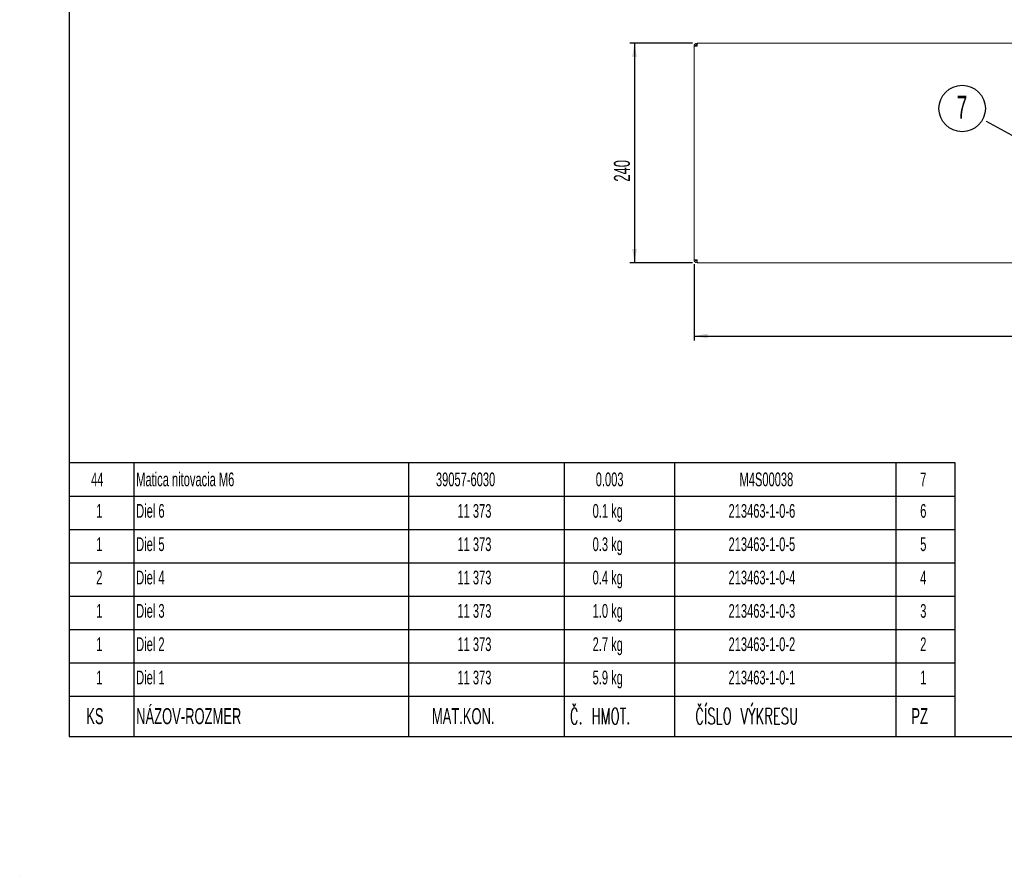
# Model space of a CAD drawing. Header units: millimetres. Extents: x -6 to 587, y -26 to 415.
# Tile 1 of 7: x -6 to 209, y -26 to 162. Entities that reach past the tile are written whole.
import ezdxf

# ---------------------------------------------------------------- set-up
doc = ezdxf.new("R2010")
doc.units = ezdxf.units.MM
doc.layers.add('KOTY', color=96, linetype='Continuous')
doc.layers.add('RAMIK', color=7, linetype='Continuous')
doc.styles.add('SLDTEXTSTYLE0', font='TXT', dxfattribs={"width": 0.605})
doc.styles.add('SLDTEXTSTYLE1', font='TXT', dxfattribs={"width": 0.605, "bigfont": 'bigfont'})
doc.dimstyles.new('SLDDIMSTYLE0', dxfattribs={"dimtxt": 0, "dimasz": 3, "dimexe": 0, "dimexo": 0.0625, "dimgap": 0, "dimtad": 0, "dimtih": 1, "dimtoh": 1, "dimdec": 0, "dimrnd": 1e-09, "dimzin": 0, "dimdsep": 46, "dimtxsty": 'Standard', "dimsah": 1, "dimcen": 0.09, "dimadec": 0, "dimazin": 0, "dimtfac": 3, "dimtdec": 0, "dimtofl": 0, "dimtmove": 0, "dimatfit": 3, "dimfxl": 0, "dimfrac": 2, "dimtolj": 1, "dimtzin": 0, "dimarcsym": 0})
doc.dimstyles.new('SLDDIMSTYLE1', dxfattribs={"dimtxt": 3.5, "dimasz": 3, "dimexe": 0, "dimexo": 0.0625, "dimgap": 0.875, "dimtad": 1, "dimdec": 1, "dimlfac": 5, "dimrnd": 1e-09, "dimzin": 12, "dimdsep": 46, "dimtxsty": 'SLDTEXTSTYLE0', "dimsah": 1, "dimcen": 0.09, "dimadec": 0, "dimazin": 3, "dimtfac": 1, "dimtdec": 1, "dimtofl": 0, "dimtmove": 0, "dimatfit": 3, "dimfxl": 0, "dimfrac": 2, "dimtolj": 1, "dimtzin": 12, "dimarcsym": 0})

# ---------------------------------------------------------------- blocks, each defined once
blk = doc.blocks.new('SW_TABLEANNOTATION_0')
at = {"layer": 'KOTY', "color": 0}
for p, q in [((0, 0), (0, -59.82)), ((193.6, 0), (0, 0)), ((14.14, 0), (14.14, -50.97)), ((74.14, 0), (74.14, -50.97)), ((108.14, 0), (108.14, -50.97)), ((132.29, 0), (132.29, -50.97)), ((180.6, 0), (180.6, -50.97)), ((193.6, -59.82), (193.6, 0)), ((0, -7.28), (193.6, -7.28)), ((0, -14.56), (193.6, -14.56)), ((0, -21.84), (193.6, -21.84)), ((0, -29.12), (193.6, -29.12)), ((0, -36.41), (193.6, -36.41)), ((0, -43.69), (193.6, -43.69)), ((0, -50.97), (193.6, -50.97)), ((14.14, -50.97), (14.14, -59.82)), ((74.14, -50.97), (74.14, -59.82)), ((108.14, -50.97), (108.14, -59.82)), ((132.29, -50.97), (132.29, -59.82)), ((180.6, -50.97), (180.6, -59.82)), ((0, -59.82), (193.6, -59.82))]:
    blk.add_line(p, q, dxfattribs=at)
at = {"layer": 'KOTY', "color": 0, "attachment_point": 1}
for s, insert, char_height, style in [('44', (4.78, -2.11), 3, 'SLDTEXTSTYLE0'), ('Matica nitovacia M6', (14.64, -2.11), 3, 'SLDTEXTSTYLE0'), ('39057-6030', (80.14, -2.11), 3, 'SLDTEXTSTYLE0'), ('0.003', (115.06, -2.11), 3, 'SLDTEXTSTYLE0'), ('M4S00038', (146.48, -2.11), 3, 'SLDTEXTSTYLE0'), ('7', (185.96, -2.11), 3, 'SLDTEXTSTYLE0'), ('1', (5.92, -8.99), 3, 'SLDTEXTSTYLE0'), ('Diel 6', (14.64, -8.99), 3, 'SLDTEXTSTYLE0'), ('11 373', (84.84, -8.99), 3, 'SLDTEXTSTYLE0'), ('0.1 kg', (114.38, -8.99), 3, 'SLDTEXTSTYLE0'), ('213463-1-0-6', (144.08, -8.99), 3, 'SLDTEXTSTYLE0'), ('6', (185.96, -8.99), 3, 'SLDTEXTSTYLE0'), ('1', (5.92, -16.27), 3, 'SLDTEXTSTYLE0'), ('Diel 5', (14.64, -16.27), 3, 'SLDTEXTSTYLE0'), ('11 373', (84.84, -16.27), 3, 'SLDTEXTSTYLE0'), ('0.3 kg', (114.38, -16.27), 3, 'SLDTEXTSTYLE0'), ('213463-1-0-5', (144.08, -16.27), 3, 'SLDTEXTSTYLE0'), ('5', (185.96, -16.27), 3, 'SLDTEXTSTYLE0'), ('2', (5.92, -23.55), 3, 'SLDTEXTSTYLE0'), ('Diel 4', (14.64, -23.55), 3, 'SLDTEXTSTYLE0'), ('11 373', (84.84, -23.55), 3, 'SLDTEXTSTYLE0'), ('0.4 kg', (114.38, -23.55), 3, 'SLDTEXTSTYLE0'), ('213463-1-0-4', (144.08, -23.55), 3, 'SLDTEXTSTYLE0'), ('4', (185.96, -23.55), 3, 'SLDTEXTSTYLE0'), ('1', (5.92, -30.84), 3, 'SLDTEXTSTYLE0'), ('Diel 3', (14.64, -30.84), 3, 'SLDTEXTSTYLE0'), ('11 373', (84.84, -30.84), 3, 'SLDTEXTSTYLE0'), ('1.0 kg', (114.38, -30.84), 3, 'SLDTEXTSTYLE0'), ('213463-1-0-3', (144.08, -30.84), 3, 'SLDTEXTSTYLE0'), ('3', (185.96, -30.84), 3, 'SLDTEXTSTYLE0'), ('1', (5.92, -38.12), 3, 'SLDTEXTSTYLE0'), ('Diel 2', (14.64, -38.12), 3, 'SLDTEXTSTYLE0'), ('11 373', (84.84, -38.12), 3, 'SLDTEXTSTYLE0'), ('2.7 kg', (114.38, -38.12), 3, 'SLDTEXTSTYLE0'), ('213463-1-0-2', (144.08, -38.12), 3, 'SLDTEXTSTYLE0'), ('2', (185.96, -38.12), 3, 'SLDTEXTSTYLE0'), ('Diel 1', (14.64, -45.4), 3, 'SLDTEXTSTYLE0'), ('5.9 kg', (114.38, -45.4), 3, 'SLDTEXTSTYLE0'), ('1', (5.92, -45.4), 3, 'SLDTEXTSTYLE0'), ('11 373', (84.84, -45.4), 3, 'SLDTEXTSTYLE0'), ('213463-1-0-1', (144.08, -45.4), 3, 'SLDTEXTSTYLE0'), ('1', (185.96, -45.4), 3, 'SLDTEXTSTYLE0'), ('KS', (3.73, -53.59), 3.5, 'SLDTEXTSTYLE0'), ('NÁZOV-ROZMER', (14.64, -53.59), 3.5, 'SLDTEXTSTYLE0'), ('MAT.KON.', (79.26, -53.59), 3.5, 'SLDTEXTSTYLE0'), ('Č. HMOT.', (109.4, -53.59), 3.5, 'SLDTEXTSTYLE1'), ('ČÍSLO VÝKRESU', (136.81, -53.59), 3.5, 'SLDTEXTSTYLE1'), ('PZ', (184.03, -53.59), 3.5, 'SLDTEXTSTYLE0')]:
    blk.add_mtext(s, dxfattribs=dict(at, insert=insert, char_height=char_height, style=style))
blk = doc.blocks.new('*D73')
at = {"layer": 'KOTY'}
for p, q in [((141.54, 108.21), (141.54, 91.53)), ((390.54, 108.21), (390.54, 91.53)), ((141.54, 92.53), (390.54, 92.53))]:
    blk.add_line(p, q, dxfattribs=at)
for points in [[(141.54, 92.53), (144.54, 92.02), (144.54, 93.04)], [(390.54, 92.53), (387.54, 93.04), (387.54, 92.02)]]:
    blk.add_solid(points, dxfattribs=at)
at = {"layer": 'KOTY', "insert": (256.23, 97.04, 65.85), "char_height": 3.5, "attachment_point": 1, "style": 'SLDTEXTSTYLE0'}
blk.add_mtext('1245', dxfattribs=at)
blk = doc.blocks.new('*D74')
at = {"layer": 'KOTY'}
for p, q in [((141.22, 156.53), (127.54, 156.53)), ((128.54, 156.53), (128.54, 108.53)), ((141.22, 108.53), (127.54, 108.53))]:
    blk.add_line(p, q, dxfattribs=at)
for points in [[(128.54, 156.53), (128.03, 153.53), (129.05, 153.53)], [(128.54, 108.53), (129.05, 111.53), (128.03, 111.53)]]:
    blk.add_solid(points, dxfattribs=at)
at = {"layer": 'KOTY', "insert": (124.03, 126.27, 65.85), "char_height": 3.5, "attachment_point": 1, "rotation": 90, "style": 'SLDTEXTSTYLE0'}
blk.add_mtext('240', dxfattribs=at)
blk = doc.blocks.new('SW_NOTE_19')
at = {"layer": 'KOTY', "color": 0}
blk.add_circle((-5.28, 2.87), 5.08, dxfattribs=at)
at = {"layer": 'KOTY', "color": 0, "insert": (-5.32, 5.64), "char_height": 5, "attachment_point": 2, "style": 'SLDTEXTSTYLE0'}
blk.add_mtext('7', dxfattribs=at)

msp = doc.modelspace()

# ---------------------------------------------------------------- linework, layer by layer
at = {"color": 7, "linetype": 'Continuous', "lineweight": 15}
for p, q in [((141.544, 109.208), (141.544, 155.848)), ((142.224, 155.848), (141.544, 155.848)), ((142.224, 156.528), (142.224, 156.228)), ((142.267, 156.528), (142.224, 156.528)), ((142.267, 156.528), (389.822, 156.528)), ((141.544, 109.208), (142.224, 109.208)), ((141.864, 109.208), (142.218, 108.855)), ((142.224, 108.528), (142.224, 108.828)), ((142.224, 108.528), (142.267, 108.528)), ((389.822, 108.528), (142.267, 108.528))]:
    msp.add_line(p, q, dxfattribs=at)
at = {"color": 7, "linetype": 'Continuous', "lineweight": 0}
msp.add_line((-5.812, -25.514), (-5.812, -25.489), dxfattribs=at)
at = {"color": 7, "linetype": 'Continuous', "lineweight": 15, "flags": 128}
for points in [[(141.954, 156.114), (141.964, 156.118), (142.224, 156.208)], [(142.224, 108.848), (141.964, 108.938), (141.954, 108.943)]]:
    msp.add_lwpolyline(points, dxfattribs=at)
at = {"color": 7, "linetype": 'Continuous', "lineweight": 15}
for centre, radius, start, end in [((142.224, 155.848), 0.68, 89.99896, 180.00053), ((142.224, 155.848), 0.38, 89.9982, 180.00135), ((148.05, 155.826), 5.826, 173.07767, 179.78198), ((142.224, 109.208), 0.68, 179.99947, 270.00104), ((142.224, 109.208), 0.38, 179.99865, 270.0018), ((148.05, 109.231), 5.826, 180.21802, 186.92233)]:
    msp.add_arc(centre, radius, start, end, dxfattribs=at)
at = {"layer": 'RAMIK'}
for p, q in [((5, 415), (5, 5)), ((5, 5), (587.019, 5))]:
    msp.add_line(p, q, dxfattribs=at)

# ---------------------------------------------------------------- block references
at = {"layer": 'KOTY'}
for name, p in [('SW_NOTE_19', (205.418, 139.384)), ('SW_TABLEANNOTATION_0', (5, 64.819))]:
    msp.add_blockref(name, p, dxfattribs=at)

# ---------------------------------------------------------------- dimensions: what is measured, and where the dimension line sits
dim = msp.add_linear_dim(base=(128.538, 108.528), p1=(142.224, 156.528), p2=(142.224, 108.528), angle=90, dimstyle='SLDDIMSTYLE1', dxfattribs=at)
dim.commit()
dim.dimension.update_dxf_attribs({"geometry": '*D74', "text_midpoint": (128.538, 131.886), "dimtype": 160})
dim = msp.add_linear_dim(base=(390.544, 92.528), p1=(141.544, 109.208), p2=(390.544, 109.208), dimstyle='SLDDIMSTYLE1', dxfattribs=at)
dim.commit()
dim.dimension.update_dxf_attribs({"geometry": '*D73', "text_midpoint": (263.185, 92.528), "dimtype": 160})

# ---------------------------------------------------------------- leaders
msp.add_leader([(214.646, 134.367), (205.418, 139.384)], dimstyle='SLDDIMSTYLE0', dxfattribs=at)

doc.saveas('drawing.dxf')
